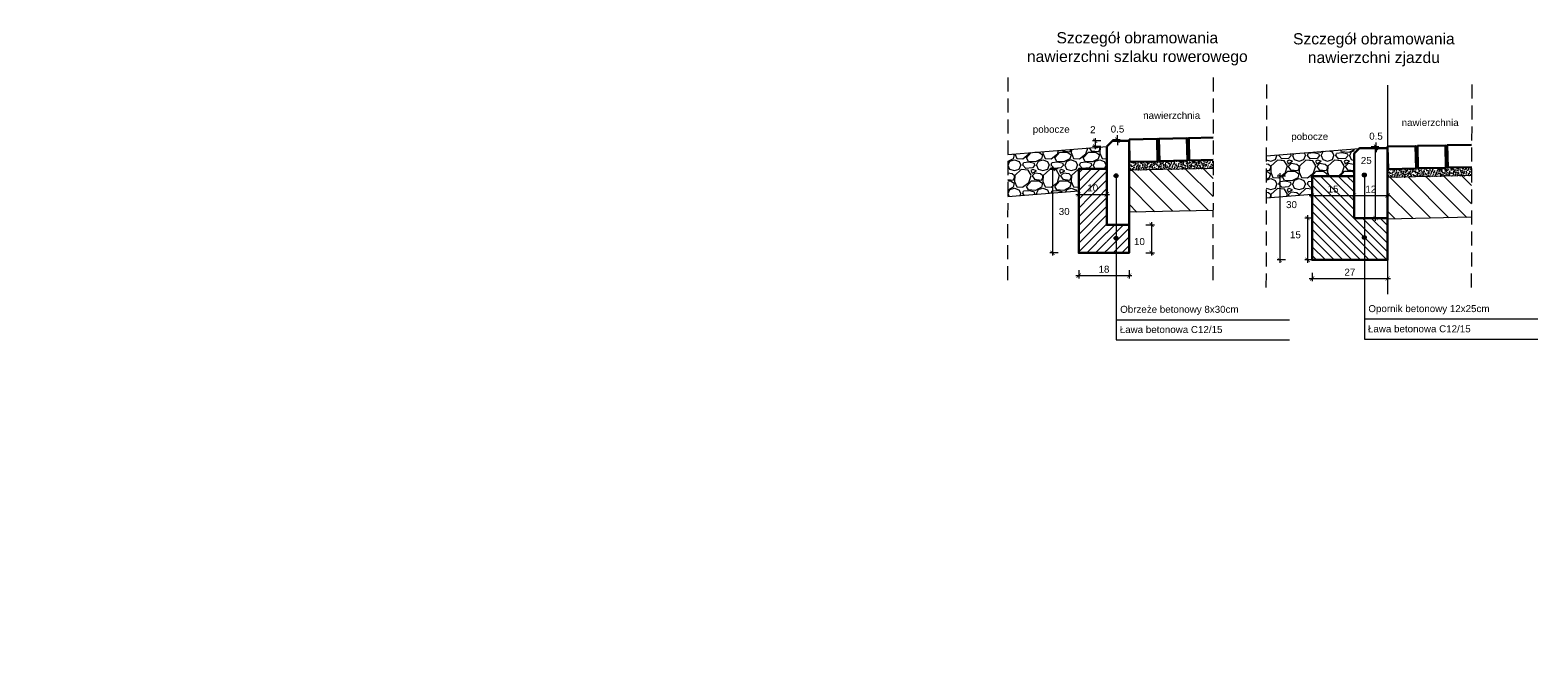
# Model space of a CAD drawing. Header units: millimetres. Extents: x -32728 to 16036, y -21222 to 1675.
# Tile 58 of 58: x 15497 to 16036, y 265 to 493. Entities that reach past the tile are written whole.
import ezdxf

# ---------------------------------------------------------------- set-up
doc = ezdxf.new("R2010")
doc.units = ezdxf.units.MM
doc.linetypes.add('ACAD_ISO04W100', pattern=[30, 24, -3, 0, -3])
doc.linetypes.add('DASHED', pattern=[0.75, 0.5, -0.25])
for name, color, linetype, lineweight in [('7 przekroj kostka betonowa grafit', 251, 'Continuous', 30), ('7 przekroj kostka betonowa szara', 252, 'Continuous', 30), ('7 przekroj kraweznik opornik betonowy', 5, 'Continuous', 30), ('7 przekroj kreskowania', 250, 'Continuous', 9), ('7 przekroj lawa betonowa', 250, 'Continuous', 30), ('7 przekroj niweleta', 250, 'Continuous', 9), ('7 przekroj obrzeze', 30, 'Continuous', 30), ('7 przekroj osie', 22, 'ACAD_ISO04W100', 15), ('7 przekroj przerywana1', 250, 'DASHED', 9), ('7 przekroj wymiary', 250, 'Continuous', 9)]:
    doc.layers.add(name, color=color, linetype=linetype, lineweight=lineweight)
doc.styles.add('Arial10', font='arial.ttf', dxfattribs={"height": 10})
doc.styles.add('ARIAL2.5', font='arial.ttf', dxfattribs={"height": 2.5})
doc.dimstyles.new('konstrukcyjne', dxfattribs={"dimtxt": 2.5, "dimasz": 2, "dimexe": 1, "dimexo": 0.0625, "dimgap": 1, "dimtad": 3, "dimtih": 1, "dimtoh": 1, "dimdec": 0, "dimzin": 0, "dimdsep": 46, "dimtxsty": 'ARIAL2.5', "dimblk": 'ARCHTICK', "dimcen": 15, "dimdle": 1, "dimadec": 0, "dimazin": 0, "dimtfac": 1, "dimtdec": 0, "dimtmove": 0, "dimatfit": 3, "dimfxl": 2, "dimfxlon": 1, "dimtolj": 1, "dimtzin": 0, "dimlwd": -1, "dimlwe": 0, "dimarcsym": 0})

# ---------------------------------------------------------------- blocks, each defined once
blk = doc.blocks.new('_ArchTick')
at = {"color": 0, "linetype": 'ByBlock', "const_width": 0.15}
blk.add_lwpolyline([(-0.5, -0.5), (0.5, 0.5)], dxfattribs=at)
blk = doc.blocks.new('*D307')
at = {"layer": '7 przekroj wymiary', "color": 0, "lineweight": 0}
for p, q in [((15884.1, 454.05), (15886.87, 454.05)), ((15884.1, 453.55), (15886.87, 453.55))]:
    blk.add_line(p, q, dxfattribs=at)
at = {"layer": '7 przekroj wymiary', "color": 0}
for p, q in [((15885.87, 454.05), (15885.87, 455.55)), ((15885.87, 454.05), (15885.87, 453.55)), ((15885.87, 453.55), (15885.87, 452.05))]:
    blk.add_line(p, q, dxfattribs=at)
at = {"layer": 'Defpoints', "color": 0}
for p in [(15884.04, 454.05), (15884.04, 453.55), (15885.87, 453.55)]:
    blk.add_point(p, dxfattribs=at)
at = {"layer": '7 przekroj wymiary', "color": 0, "xscale": 1.5, "yscale": 1.5, "zscale": 1.5}
for p, rotation in [((15885.87, 454.05), 270), ((15885.87, 453.55), 90)]:
    blk.add_blockref('_ArchTick', p, dxfattribs=dict(at, rotation=rotation))
at = {"layer": '7 przekroj wymiary', "color": 0, "insert": (15885.87, 457.78), "char_height": 2.5, "attachment_point": 5, "style": 'ARIAL2.5'}
blk.add_mtext('\\A1;0.5', dxfattribs=at)
blk = doc.blocks.new('*D308')
at = {"layer": '7 przekroj wymiary', "color": 0}
blk.add_line((15871.04, 405.41), (15891.04, 405.41), dxfattribs=at)
at = {"layer": '7 przekroj wymiary', "color": 0, "lineweight": 0}
for p, q in [((15872.04, 407.41), (15872.04, 404.41)), ((15890.04, 407.41), (15890.04, 404.41))]:
    blk.add_line(p, q, dxfattribs=at)
at = {"layer": 'Defpoints', "color": 0}
for p in [(15872.04, 413.55), (15890.04, 413.55), (15890.04, 405.41)]:
    blk.add_point(p, dxfattribs=at)
at = {"layer": '7 przekroj wymiary', "color": 0, "xscale": 1.5, "yscale": 1.5, "zscale": 1.5, "rotation": 180}
blk.add_blockref('_ArchTick', (15872.04, 405.41), dxfattribs=at)
at = {"layer": '7 przekroj wymiary', "color": 0, "xscale": 1.5, "yscale": 1.5, "zscale": 1.5}
blk.add_blockref('_ArchTick', (15890.04, 405.41), dxfattribs=at)
at = {"layer": '7 przekroj wymiary', "color": 0, "insert": (15881.04, 407.68), "char_height": 2.5, "attachment_point": 5, "style": 'ARIAL2.5'}
blk.add_mtext('\\A1;18', dxfattribs=at)
blk = doc.blocks.new('*D309')
at = {"layer": '7 przekroj wymiary', "color": 0, "lineweight": 0}
for p, q in [((15896.04, 423.55), (15899.04, 423.55)), ((15896.04, 413.55), (15899.04, 413.55))]:
    blk.add_line(p, q, dxfattribs=at)
at = {"layer": '7 przekroj wymiary', "color": 0}
blk.add_line((15898.04, 424.55), (15898.04, 412.55), dxfattribs=at)
at = {"layer": 'Defpoints', "color": 0}
for p in [(15878.04, 423.55), (15878.04, 413.55), (15898.04, 413.55)]:
    blk.add_point(p, dxfattribs=at)
at = {"layer": '7 przekroj wymiary', "color": 0, "xscale": 1.5, "yscale": 1.5, "zscale": 1.5}
for p, rotation in [((15898.04, 423.55), 90), ((15898.04, 413.55), 270)]:
    blk.add_blockref('_ArchTick', p, dxfattribs=dict(at, rotation=rotation))
at = {"layer": '7 przekroj wymiary', "color": 0, "insert": (15893.71, 417.56), "char_height": 2.5, "attachment_point": 5, "style": 'ARIAL2.5'}
blk.add_mtext('\\A1;10', dxfattribs=at)
blk = doc.blocks.new('*D310')
at = {"layer": '7 przekroj wymiary', "color": 0, "lineweight": 0}
for p, q in [((15864.65, 443.53), (15861.65, 443.53)), ((15864.65, 413.55), (15861.65, 413.55))]:
    blk.add_line(p, q, dxfattribs=at)
at = {"layer": '7 przekroj wymiary', "color": 0}
blk.add_line((15862.65, 444.53), (15862.65, 412.55), dxfattribs=at)
at = {"layer": 'Defpoints', "color": 0}
for p in [(15880.05, 443.53), (15862.65, 413.55), (15900.61, 413.55)]:
    blk.add_point(p, dxfattribs=at)
at = {"layer": '7 przekroj wymiary', "color": 0, "xscale": 1.5, "yscale": 1.5, "zscale": 1.5}
for p, rotation in [((15862.65, 443.53), 90), ((15862.65, 413.55), 270)]:
    blk.add_blockref('_ArchTick', p, dxfattribs=dict(at, rotation=rotation))
at = {"layer": '7 przekroj wymiary', "color": 0, "insert": (15866.82, 428.32), "char_height": 2.5, "attachment_point": 5, "style": 'ARIAL2.5'}
blk.add_mtext('\\A1;30', dxfattribs=at)
blk = doc.blocks.new('*D311')
at = {"layer": '7 przekroj wymiary', "color": 0, "lineweight": 0}
for p, q in [((15872.04, 436.46), (15872.04, 433.46)), ((15882, 436.46), (15882, 433.46))]:
    blk.add_line(p, q, dxfattribs=at)
at = {"layer": '7 przekroj wymiary', "color": 0}
blk.add_line((15871.04, 434.46), (15883, 434.46), dxfattribs=at)
at = {"layer": 'Defpoints', "color": 0}
for p in [(15872.04, 443.55), (15882, 443.53), (15882, 434.46)]:
    blk.add_point(p, dxfattribs=at)
at = {"layer": '7 przekroj wymiary', "color": 0, "xscale": 1.5, "yscale": 1.5, "zscale": 1.5, "rotation": 180}
blk.add_blockref('_ArchTick', (15872.04, 434.46), dxfattribs=at)
at = {"layer": '7 przekroj wymiary', "color": 0, "xscale": 1.5, "yscale": 1.5, "zscale": 1.5}
blk.add_blockref('_ArchTick', (15882, 434.46), dxfattribs=at)
at = {"layer": '7 przekroj wymiary', "color": 0, "insert": (15877.02, 436.73), "char_height": 2.5, "attachment_point": 5, "style": 'ARIAL2.5'}
blk.add_mtext('\\A1;10', dxfattribs=at)
blk = doc.blocks.new('*D312')
at = {"layer": '7 przekroj wymiary', "color": 0, "lineweight": 0}
for p, q in [((15879.89, 453.55), (15876.89, 453.55)), ((15879.89, 451.55), (15876.89, 451.55))]:
    blk.add_line(p, q, dxfattribs=at)
at = {"layer": '7 przekroj wymiary', "color": 0}
blk.add_line((15877.89, 454.55), (15877.89, 450.55), dxfattribs=at)
at = {"layer": 'Defpoints', "color": 0}
for p in [(15884.04, 453.55), (15877.89, 451.55), (15882.04, 451.55)]:
    blk.add_point(p, dxfattribs=at)
at = {"layer": '7 przekroj wymiary', "color": 0, "xscale": 1.5, "yscale": 1.5, "zscale": 1.5}
for p, rotation in [((15877.89, 453.55), 90), ((15877.89, 451.55), 270)]:
    blk.add_blockref('_ArchTick', p, dxfattribs=dict(at, rotation=rotation))
at = {"layer": '7 przekroj wymiary', "color": 0, "insert": (15877.05, 457.57), "char_height": 2.5, "attachment_point": 5, "style": 'ARIAL2.5'}
blk.add_mtext('\\A1;2', dxfattribs=at)
blk = doc.blocks.new('*D313')
at = {"layer": '7 przekroj wymiary', "color": 0}
for p, q in [((15978.24, 451.5), (15978.24, 453)), ((15978.24, 451.5), (15978.24, 451)), ((15978.24, 451), (15978.24, 449.5))]:
    blk.add_line(p, q, dxfattribs=at)
at = {"layer": '7 przekroj wymiary', "color": 0, "lineweight": 0}
for p, q in [((15976.46, 451.5), (15979.24, 451.5)), ((15976.46, 451), (15979.24, 451))]:
    blk.add_line(p, q, dxfattribs=at)
at = {"layer": 'Defpoints', "color": 0}
for p in [(15976.4, 451.5), (15976.4, 451), (15978.24, 451)]:
    blk.add_point(p, dxfattribs=at)
at = {"layer": '7 przekroj wymiary', "color": 0, "xscale": 1.5, "yscale": 1.5, "zscale": 1.5}
for p, rotation in [((15978.24, 451.5), 270), ((15978.24, 451), 90)]:
    blk.add_blockref('_ArchTick', p, dxfattribs=dict(at, rotation=rotation))
at = {"layer": '7 przekroj wymiary', "color": 0, "insert": (15978.24, 455.23), "char_height": 2.5, "attachment_point": 5, "style": 'ARIAL2.5'}
blk.add_mtext('\\A1;0.5', dxfattribs=at)
blk = doc.blocks.new('*D314')
at = {"layer": '7 przekroj wymiary', "color": 0, "lineweight": 0}
for p, q in [((15980.07, 451), (15977.07, 451)), ((15980.07, 426), (15977.07, 426))]:
    blk.add_line(p, q, dxfattribs=at)
at = {"layer": '7 przekroj wymiary', "color": 0}
blk.add_line((15978.07, 425), (15978.07, 452), dxfattribs=at)
at = {"layer": 'Defpoints', "color": 0}
for p in [(15978.07, 451), (15980.4, 451), (15980.4, 426)]:
    blk.add_point(p, dxfattribs=at)
at = {"layer": '7 przekroj wymiary', "color": 0, "xscale": 1.5, "yscale": 1.5, "zscale": 1.5}
for p, rotation in [((15978.07, 451), 90), ((15978.07, 426), 270)]:
    blk.add_blockref('_ArchTick', p, dxfattribs=dict(at, rotation=rotation))
at = {"layer": '7 przekroj wymiary', "color": 0, "insert": (15974.76, 446.55), "char_height": 2.5, "attachment_point": 5, "style": 'ARIAL2.5'}
blk.add_mtext('\\A1;25', dxfattribs=at)
blk = doc.blocks.new('*D315')
at = {"layer": '7 przekroj wymiary', "color": 0}
blk.add_line((15969.4, 434.06), (15983.4, 434.06), dxfattribs=at)
at = {"layer": '7 przekroj wymiary', "color": 0, "lineweight": 0}
for p, q in [((15970.4, 436.06), (15970.4, 433.06)), ((15982.4, 436.06), (15982.4, 433.06))]:
    blk.add_line(p, q, dxfattribs=at)
at = {"layer": 'Defpoints', "color": 0}
for p in [(15970.4, 441), (15982.4, 441), (15982.4, 434.06)]:
    blk.add_point(p, dxfattribs=at)
at = {"layer": '7 przekroj wymiary', "color": 0, "xscale": 1.5, "yscale": 1.5, "zscale": 1.5, "rotation": 180}
blk.add_blockref('_ArchTick', (15970.4, 434.06), dxfattribs=at)
at = {"layer": '7 przekroj wymiary', "color": 0, "xscale": 1.5, "yscale": 1.5, "zscale": 1.5}
blk.add_blockref('_ArchTick', (15982.4, 434.06), dxfattribs=at)
at = {"layer": '7 przekroj wymiary', "color": 0, "insert": (15976.4, 436.32), "char_height": 2.5, "attachment_point": 5, "style": 'ARIAL2.5'}
blk.add_mtext('\\A1;12', dxfattribs=at)
blk = doc.blocks.new('*D316')
at = {"layer": '7 przekroj wymiary', "color": 0}
blk.add_line((15954.4, 404.37), (15983.4, 404.37), dxfattribs=at)
at = {"layer": '7 przekroj wymiary', "color": 0, "lineweight": 0}
for p, q in [((15955.4, 406.37), (15955.4, 403.37)), ((15982.4, 406.37), (15982.4, 403.37))]:
    blk.add_line(p, q, dxfattribs=at)
at = {"layer": 'Defpoints', "color": 0}
for p in [(15955.4, 416), (15982.4, 416), (15982.4, 404.37)]:
    blk.add_point(p, dxfattribs=at)
at = {"layer": '7 przekroj wymiary', "color": 0, "xscale": 1.5, "yscale": 1.5, "zscale": 1.5, "rotation": 180}
blk.add_blockref('_ArchTick', (15955.4, 404.37), dxfattribs=at)
at = {"layer": '7 przekroj wymiary', "color": 0, "xscale": 1.5, "yscale": 1.5, "zscale": 1.5}
blk.add_blockref('_ArchTick', (15982.4, 404.37), dxfattribs=at)
at = {"layer": '7 przekroj wymiary', "color": 0, "insert": (15968.9, 406.63), "char_height": 2.5, "attachment_point": 5, "style": 'ARIAL2.5'}
blk.add_mtext('\\A1;27', dxfattribs=at)
blk = doc.blocks.new('*D317')
at = {"layer": '7 przekroj wymiary', "color": 0, "lineweight": 0}
for p, q in [((15955.78, 426), (15952.78, 426)), ((15955.78, 411), (15952.78, 411))]:
    blk.add_line(p, q, dxfattribs=at)
at = {"layer": '7 przekroj wymiary', "color": 0}
blk.add_line((15953.78, 427), (15953.78, 410), dxfattribs=at)
at = {"layer": 'Defpoints', "color": 0}
for p in [(15968.4, 426), (15953.78, 411), (15968.4, 411)]:
    blk.add_point(p, dxfattribs=at)
at = {"layer": '7 przekroj wymiary', "color": 0, "xscale": 1.5, "yscale": 1.5, "zscale": 1.5}
for p, rotation in [((15953.78, 426), 90), ((15953.78, 411), 270)]:
    blk.add_blockref('_ArchTick', p, dxfattribs=dict(at, rotation=rotation))
at = {"layer": '7 przekroj wymiary', "color": 0, "insert": (15949.45, 420.01), "char_height": 2.5, "attachment_point": 5, "style": 'ARIAL2.5'}
blk.add_mtext('\\A1;15', dxfattribs=at)
blk = doc.blocks.new('*D318')
at = {"layer": '7 przekroj wymiary', "color": 0}
blk.add_line((15954.4, 434.06), (15971.4, 434.06), dxfattribs=at)
at = {"layer": '7 przekroj wymiary', "color": 0, "lineweight": 0}
for p, q in [((15955.4, 436.06), (15955.4, 433.06)), ((15970.4, 432.06), (15970.4, 435.06))]:
    blk.add_line(p, q, dxfattribs=at)
at = {"layer": 'Defpoints', "color": 0}
for p in [(15955.4, 440.76), (15970.4, 434.06), (15970.4, 426)]:
    blk.add_point(p, dxfattribs=at)
at = {"layer": '7 przekroj wymiary', "color": 0, "xscale": 1.5, "yscale": 1.5, "zscale": 1.5, "rotation": 180}
blk.add_blockref('_ArchTick', (15955.4, 434.06), dxfattribs=at)
at = {"layer": '7 przekroj wymiary', "color": 0, "xscale": 1.5, "yscale": 1.5, "zscale": 1.5}
blk.add_blockref('_ArchTick', (15970.4, 434.06), dxfattribs=at)
at = {"layer": '7 przekroj wymiary', "color": 0, "insert": (15962.9, 436.34), "char_height": 2.5, "attachment_point": 5, "style": 'ARIAL2.5'}
blk.add_mtext('\\A1;15', dxfattribs=at)
blk = doc.blocks.new('*D319')
at = {"layer": '7 przekroj wymiary', "color": 0}
blk.add_line((15943.88, 442), (15943.88, 410), dxfattribs=at)
at = {"layer": '7 przekroj wymiary', "color": 0, "lineweight": 0}
for p, q in [((15945.88, 441), (15942.88, 441)), ((15945.88, 411), (15942.88, 411))]:
    blk.add_line(p, q, dxfattribs=at)
at = {"layer": 'Defpoints', "color": 0}
for p in [(15970.4, 441), (15943.88, 411), (15982.4, 411)]:
    blk.add_point(p, dxfattribs=at)
at = {"layer": '7 przekroj wymiary', "color": 0, "xscale": 1.5, "yscale": 1.5, "zscale": 1.5}
for p, rotation in [((15943.88, 441), 90), ((15943.88, 411), 270)]:
    blk.add_blockref('_ArchTick', p, dxfattribs=dict(at, rotation=rotation))
at = {"layer": '7 przekroj wymiary', "color": 0, "insert": (15948.04, 430.77), "char_height": 2.5, "attachment_point": 5, "style": 'ARIAL2.5'}
blk.add_mtext('\\A1;30', dxfattribs=at)

msp = doc.modelspace()

# ---------------------------------------------------------------- hatches: boundary and pattern name
at = {"layer": '7 przekroj kreskowania'}
h = msp.add_hatch(dxfattribs=at)
h.set_pattern_fill('ANSI31', color=256, scale=0.7, angle=180, style=0)
h.set_pattern_definition([(44.999999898, (-3567774.1055, -5650630.9145), (-1.5715448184, 1.571544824), [])])
h.paths.add_polyline_path([(15872.036, 433.547), (15871.996, 433.547), (15879.878, 433.547), (15879.878, 413.547), (15872.036, 413.547)])
h.paths.add_polyline_path([(15890.036, 413.547), (15890.036, 423.547), (15882.036, 423.547), (15882.036, 413.547)])
h.paths.add_polyline_path([(15872.036, 443.547), (15881.996, 443.527), (15881.996, 433.547), (15872.036, 433.547)])
h.paths.add_polyline_path([(15879.878, 433.547), (15881.996, 433.547), (15881.996, 423.547), (15881.996, 413.547), (15879.878, 413.547)])
h = msp.add_hatch(dxfattribs=at)
h.set_pattern_fill('AR-CONC', color=256, scale=0.01, angle=120, style=0)
h.set_pattern_definition([(110.00000005, (1962464.9551, 92746.7215), (1.0489598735, 1.4980700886), [0.1905, -2.0955]), (55.00000005, (1962464.9551, 92746.7215), (-1.8308179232, 0.6500672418), [0.1524, -1.6764058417]), (160.45144475, (1962465.0425, 92746.8463), (-0.7818579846, 2.1481372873), [0.161900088, -1.780902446]), (106.18420005, (1962464.5152, 92746.9755), (1.7194924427, 2.1374017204), [0.28575, -3.14325]), (156.63555766, (1962464.6584, 92747.1536), (-0.9557524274, 3.2931107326), [0.2428502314, -2.6713560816]), (51.18415122, (1962464.5152, 92746.9755), (-0.9557524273, 3.2931107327), [0.2285996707, -2.5145973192]), (81.00000005, (1962464.7521, 92747.132), (1.6437145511, 0.8016931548), [0.1905, -2.0955]), (26.00000005, (1962464.7521, 92747.132), (-1.286104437, 1.456161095), [0.1524, -1.6764]), (131.45144505, (1962464.8891, 92747.1988), (0.3576101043, 2.2578542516), [0.161900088, -1.780899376]), (97.500000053, (1962464.9551, 92746.7215), (-0.71682510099, 0.44952328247), [0, -1.65608, 0, -1.7018, 0, -1.68275]), (67.500000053, (1962464.9551, 92746.7215), (-0.53349091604, 1.07957812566), [0, -0.97028, 0, -1.61798, 0, -0.64135]), (27.500000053, (1962464.6719, 92746.23096), (0.72756535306, 1.14560528), [0, -0.635, 0, -1.9812, 0, -2.6289]), (17.50000005, (1962464.5449, 92746.011), (0.520446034, 1.4099687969), [0, -0.8255, 0, -1.31572, 0, -1.8669])])
h.paths.add_polyline_path([(15890.036, 446.047), (15910.118, 446.504), (15910.854, 446.519), (15910.854, 446.521), (15920.033, 446.73), (15920.026, 443.73), (15890.036, 443.047)])
h = msp.add_hatch(dxfattribs=at)
h.set_pattern_fill('ANSI31', color=256, scale=37, angle=90, style=0)
h.set_pattern_definition([(135, (18125.501, 3061.7385), (-3.270369, -3.270369), [])])
h.paths.add_polyline_path([(15919.989, 428.729), (15890.036, 428.047), (15890.036, 434.274), (15890.036, 438.547), (15890.036, 443.047), (15920.026, 443.73)])
h = msp.add_hatch(dxfattribs=at)
h.set_pattern_fill('AR-CONC', color=256, scale=0.01, angle=120, style=0)
h.set_pattern_definition([(110.00000005, (1962557.3185, 92744.1733), (1.0489598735, 1.4980700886), [0.1905, -2.0955]), (55.00000005, (1962557.3185, 92744.1733), (-1.8308179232, 0.6500672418), [0.1524, -1.6764058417]), (160.45144475, (1962557.4059, 92744.2981), (-0.7818579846, 2.1481372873), [0.161900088, -1.780902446]), (106.18420005, (1962556.8785, 92744.4273), (1.7194924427, 2.1374017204), [0.28575, -3.14325]), (156.63555766, (1962557.0218, 92744.6054), (-0.9557524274, 3.2931107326), [0.2428502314, -2.6713560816]), (51.18415122, (1962556.8785, 92744.4273), (-0.9557524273, 3.2931107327), [0.2285996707, -2.5145973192]), (81.00000005, (1962557.1155, 92744.5838), (1.6437145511, 0.8016931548), [0.1905, -2.0955]), (26.00000005, (1962557.1155, 92744.5838), (-1.286104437, 1.456161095), [0.1524, -1.6764]), (131.45144505, (1962557.2525, 92744.6506), (0.3576101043, 2.2578542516), [0.161900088, -1.780899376]), (97.500000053, (1962557.3185, 92744.1733), (-0.71682510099, 0.44952328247), [0, -1.65608, 0, -1.7018, 0, -1.68275]), (67.500000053, (1962557.3185, 92744.1733), (-0.53349091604, 1.07957812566), [0, -0.97028, 0, -1.61798, 0, -0.64135]), (27.500000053, (1962557.03526, 92743.68275), (0.72756535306, 1.14560528), [0, -0.635, 0, -1.9812, 0, -2.6289]), (17.50000005, (1962556.9083, 92743.4628), (0.520446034, 1.4099687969), [0, -0.8255, 0, -1.31572, 0, -1.8669])])
h.paths.add_polyline_path([(16003.217, 443.973), (16012.397, 444.182), (16012.389, 441.182), (15982.4, 440.498), (15982.4, 443.498), (16002.481, 443.956), (16003.217, 443.971)])
h = msp.add_hatch(dxfattribs=at)
h.set_pattern_fill('ANSI31', color=256, scale=37, angle=90, style=0)
h.set_pattern_definition([(135, (18217.8645, 3059.1903), (-3.270369, -3.270369), [])])
h.paths.add_polyline_path([(16012.353, 426.271), (15982.286, 425.589), (15982.4, 431.726), (15982.4, 435.998), (15982.4, 440.498), (16012.389, 441.182)])
at = {"layer": '7 przekroj wymiary'}
h = msp.add_hatch(dxfattribs=at)
h.set_pattern_fill('GRAVEL', color=256, scale=0.4, angle=360, style=0)
h.set_pattern_definition([(228.0127875, (-5456126.6625, -5763810.8284), (-81.28000000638, -91.43999999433), [1.36688576, -135.321934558]), (184.969741, (-5456127.5769, -5763811.8444), (121.919999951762, 10.160000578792), [2.34561888, -232.216195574]), (132.5104471, (-5456129.9137, -5763812.0476), (101.60000004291, -111.759999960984), [1.65392608, -163.738891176]), (267.273689, (-5456133.8761, -5763814.5876), (10.16000002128, 203.199999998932), [2.13601808, -211.465749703]), (292.83365418, (-5456133.9777, -5763816.7212), (-50.800000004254, 121.919999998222), [2.0945348, -207.359230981]), (357.273689, (-5456133.1649, -5763818.6516), (-203.199999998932, 10.16000002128), [2.13601808, -211.465749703]), (37.69424047, (-5456131.0313, -5763818.7532), (-132.079999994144, -101.600000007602), [2.82477464, -279.652461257]), (72.25532837, (-5456128.7961, -5763817.026), (71.120000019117, 223.519999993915), [2.66687808, -264.021026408]), (121.42956562, (-5456127.9833, -5763814.486), (-81.280000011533, 132.079999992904), [2.143252, -212.182182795]), (175.2363583, (-5456129.1009, -5763812.6572), (111.7599999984, -10.16000001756), [2.44685312, -119.8957478]), (222.3974378, (-5456131.5393, -5763812.454), (-121.919999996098, -111.760000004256), [3.16431168, -313.267090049]), (138.81407483, (-5456123.8177, -5763814.6892), (-71.11999999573, 60.96000000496), [1.08001816, -106.922263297]), (171.4692344, (-5456124.6305, -5763813.978), (132.08000000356, -20.31999997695), [2.05472792, -203.418555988]), (225, (-5456126.6625, -5763813.673), (5e-15, -10.16), [1.43683736, -12.931572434]), (203.19859051, (-5456127.3737, -5763812.454), (50.80000000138, 20.31999999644), [0.77376528, -76.602489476]), (291.80140949, (-5456128.085, -5763812.7588), (-10.16000000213, 30.4799999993), [1.09426248, -53.61901196]), (30.96375653, (-5456127.6785, -5763813.7748), (30.48000000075, 20.3199999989), [1.77727864, -57.465192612]), (161.56505118, (-5456126.1545, -5763812.8604), (20.3200000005, -10.1599999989), [1.28514856, -30.843592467]), (16.389540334, (-5456133.9777, -5763812.7588), (101.6, 30.48), [1.800352, -178.23530669]), (70.34617594, (-5456132.2505, -5763812.2508), (-40.64000000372, -111.75999999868), [1.51039576, -149.528862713]), (293.19859051, (-5456126.1545, -5763810.8284), (-20.31999999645, 50.80000000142), [1.5475204, -75.828734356]), (343.61045967, (-5456125.5449, -5763812.2508), (-101.60000000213, 30.47999999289), [1.800352, -178.23530669]), (339.44395478, (-5456133.9777, -5763819.058), (-50.8, 20.32), [1.7361408, -85.070937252]), (294.7751406, (-5456132.3521, -5763819.6676), (-50.80000006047, 111.75999997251), [1.45468848, -144.014373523]), (66.80140949, (-5456126.0529, -5763820.9884), (20.3199999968, 50.80000000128), [1.5475204, -75.828734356]), (17.35402464, (-5456125.4433, -5763819.566), (-132.07999999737, -40.64000000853), [1.70313096, -168.609503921]), (69.44395478, (-5456131.0313, -5763820.9884), (-20.32000000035, -50.79999999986), [0.8680704, -85.939007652]), (101.309932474, (-5456126.6625, -5763820.9884), (-10.16, 40.64), [0.5180584, -51.287979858]), (165.963756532, (-5456126.764, -5763820.4804), (30.48, -10.16), [2.0945348, -39.796218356]), (186.00900596, (-5456128.7961, -5763819.9724), (101.59999999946, 10.160000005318), [1.941068, -192.165459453]), (303.69006753, (-5456127.6785, -5763814.6892), (-10.1600000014, 20.3199999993), [1.46529552, -35.167105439]), (353.15722659, (-5456126.8657, -5763815.9084), (172.720000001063, -20.319999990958), [2.55822704, -253.26403626]), (60.9453959, (-5456124.3257, -5763816.2132), (-40.64000000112, -71.11999999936), [1.04603296, -103.557569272]), (90, (-5456123.818, -5763815.299), (-10.16, 10.16), [0.6096, -9.5504]), (120.25643716, (-5456128.9993, -5763819.6676), (40.63999999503, -71.12000000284), [1.41146784, -139.735763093]), (48.0127875, (-5456129.7105, -5763818.4484), (81.2800000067, 91.43999999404), [2.73377152, -133.955048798]), (1e-14, (-5456127.882, -5763816.416), (10.16, 10.16), [2.6416, -7.5184]), (325.3048465, (-5456125.2401, -5763816.4164), (101.600000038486, -71.11999994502), [1.60643824, -159.037266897]), (254.0546041, (-5456123.9193, -5763817.3308), (-10.1599999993, -40.64000000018), [1.47931632, -72.486600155]), (207.64597536, (-5456124.3257, -5763818.7532), (-193.040000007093, -101.599999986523), [2.4085804, -238.449857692]), (175.42607874, (-5456126.4593, -5763819.8708), (-132.079999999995, 10.159999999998), [2.54811784, -252.263385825])])
h.paths.add_polyline_path([(15882.036, 451.547), (15882.036, 443.547), (15872.036, 443.547), (15872.036, 435.747), (15846.636, 433.715), (15846.673, 448.718)])
h = msp.add_hatch(dxfattribs=at)
h.set_pattern_fill('GRAVEL', color=256, scale=0.4, angle=360, style=0)
h.set_pattern_definition([(228.0127875, (-5455984.2991, -5764254.4946), (-81.28000000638, -91.43999999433), [1.36688576, -135.321934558]), (184.969741, (-5455985.21353, -5764255.5106), (121.919999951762, 10.160000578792), [2.34561888, -232.216195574]), (132.5104471, (-5455987.5503, -5764255.7138), (101.60000004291, -111.759999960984), [1.65392608, -163.738891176]), (267.273689, (-5455991.51273, -5764258.2538), (10.16000002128, 203.199999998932), [2.13601808, -211.465749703]), (292.83365418, (-5455991.61433, -5764260.3874), (-50.800000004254, 121.919999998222), [2.0945348, -207.359230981]), (357.273689, (-5455990.80153, -5764262.3178), (-203.199999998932, 10.16000002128), [2.13601808, -211.465749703]), (37.69424047, (-5455988.66793, -5764262.4194), (-132.079999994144, -101.600000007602), [2.82477464, -279.652461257]), (72.25532837, (-5455986.43273, -5764260.6922), (71.120000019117, 223.519999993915), [2.66687808, -264.021026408]), (121.42956562, (-5455985.61993, -5764258.1522), (-81.280000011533, 132.079999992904), [2.143252, -212.182182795]), (175.2363583, (-5455986.7375, -5764256.3234), (111.7599999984, -10.16000001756), [2.44685312, -119.8957478]), (222.3974378, (-5455989.17593, -5764256.1202), (-121.919999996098, -111.760000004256), [3.16431168, -313.267090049]), (138.81407483, (-5455981.4543, -5764258.3554), (-71.11999999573, 60.96000000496), [1.08001816, -106.922263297]), (171.4692344, (-5455982.26713, -5764257.6442), (132.08000000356, -20.31999997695), [2.05472792, -203.418555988]), (225, (-5455984.299, -5764257.3394), (8e-15, -10.16), [1.43683736, -12.931572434]), (203.19859051, (-5455985.0103, -5764256.1202), (50.80000000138, 20.31999999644), [0.77376528, -76.602489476]), (291.80140949, (-5455985.7215, -5764256.425), (-10.16000000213, 30.4799999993), [1.09426248, -53.61901196]), (30.96375653, (-5455985.3151, -5764257.441), (30.48000000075, 20.3199999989), [1.77727864, -57.465192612]), (161.56505118, (-5455983.791, -5764256.5266), (20.3200000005, -10.1599999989), [1.28514856, -30.843592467]), (16.389540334, (-5455991.61433, -5764256.425), (101.6, 30.48), [1.800352, -178.23530669]), (70.34617594, (-5455989.8871, -5764255.917), (-40.64000000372, -111.75999999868), [1.51039576, -149.528862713]), (293.19859051, (-5455983.7911, -5764254.4946), (-20.31999999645, 50.80000000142), [1.5475204, -75.828734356]), (343.61045967, (-5455983.18153, -5764255.917), (-101.60000000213, 30.47999999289), [1.800352, -178.23530669]), (339.44395478, (-5455991.6143, -5764262.7242), (-50.8, 20.32), [1.7361408, -85.070937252]), (294.7751406, (-5455989.9887, -5764263.3338), (-50.80000006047, 111.75999997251), [1.45468848, -144.014373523]), (66.80140949, (-5455983.6895, -5764264.6546), (20.3199999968, 50.80000000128), [1.5475204, -75.828734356]), (17.35402464, (-5455983.0799, -5764263.2322), (-132.07999999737, -40.64000000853), [1.70313096, -168.609503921]), (69.44395478, (-5455988.6679, -5764264.6546), (-20.32000000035, -50.79999999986), [0.8680704, -85.939007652]), (101.309932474, (-5455984.2991, -5764264.6546), (-10.16, 40.64), [0.5180584, -51.287979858]), (165.963756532, (-5455984.4007, -5764264.1466), (30.48, -10.16), [2.0945348, -39.796218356]), (186.00900596, (-5455986.43273, -5764263.6386), (101.59999999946, 10.160000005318), [1.941068, -192.165459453]), (303.69006753, (-5455985.315, -5764258.3554), (-10.1600000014, 20.3199999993), [1.46529552, -35.167105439]), (353.15722659, (-5455984.50233, -5764259.5746), (172.720000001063, -20.319999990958), [2.55822704, -253.26403626]), (60.9453959, (-5455981.9623, -5764259.8794), (-40.64000000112, -71.11999999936), [1.04603296, -103.557569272]), (90, (-5455981.454, -5764258.965), (-10.16, 10.16), [0.6096, -9.5504]), (120.25643716, (-5455986.6359, -5764263.3338), (40.63999999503, -71.12000000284), [1.41146784, -139.735763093]), (48.0127875, (-5455987.3471, -5764262.1146), (81.2800000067, 91.43999999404), [2.73377152, -133.955048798]), (1e-14, (-5455985.518, -5764260.083), (10.16, 10.16), [2.6416, -7.5184]), (325.3048465, (-5455982.8767, -5764260.0826), (101.600000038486, -71.11999994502), [1.60643824, -159.037266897]), (254.0546041, (-5455981.5559, -5764260.997), (-10.1599999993, -40.64000000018), [1.47931632, -72.486600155]), (207.64597536, (-5455981.96233, -5764262.4194), (-193.040000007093, -101.599999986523), [2.4085804, -238.449857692]), (175.42607874, (-5455984.09593, -5764263.537), (-132.079999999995, 10.159999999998), [2.54811784, -252.263385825])])
h.paths.add_polyline_path([(15970.401, 450.7), (15970.401, 440.998), (15955.401, 440.998), (15955.401, 434.5), (15939.004, 433.188), (15939.041, 448.191)])
for points in [[(15884.682, 441.097, -1), (15886.082, 441.097, -1)], [(15973.372, 441.355, -1), (15974.772, 441.355, -1)], [(15884.682, 418.776, -1), (15886.082, 418.776, -1)], [(15973.372, 419.034, -1), (15974.772, 419.034, -1)]]:
    msp.add_hatch(color=256, dxfattribs=at).paths.add_polyline_path(points)
h = msp.add_hatch(dxfattribs=at)
h.set_pattern_fill('ANSI31', color=256, scale=0.7, angle=180, style=0)
h.set_pattern_definition([(135, (18349.9355, 2713.8312), (1.5715448, 1.5715448), [])])
h.paths.add_polyline_path([(15955.401, 410.998), (15967.401, 410.998), (15982.401, 410.998), (15982.401, 425.998), (15970.401, 425.998), (15970.401, 440.998), (15955.401, 440.998)])

# ---------------------------------------------------------------- linework, layer by layer
at = {"layer": '7 przekroj kostka betonowa grafit'}
for points in [[(15982.401, 451.498), (15992.399, 451.698), (15992.559, 443.7), (15982.561, 443.5)], [(15993.059, 451.769), (16003.057, 451.969), (16003.217, 443.971), (15993.219, 443.771)]]:
    msp.add_lwpolyline(points, close=True, dxfattribs=at)
msp.add_lwpolyline([(16012.397, 444.184), (16003.878, 444.013), (16003.718, 452.012), (16012.417, 452.186)], dxfattribs=at)
at = {"layer": '7 przekroj kostka betonowa szara'}
for points in [[(15890.038, 454.047), (15900.036, 454.247), (15900.196, 446.248), (15890.198, 446.048)], [(15900.696, 454.317), (15910.694, 454.517), (15910.854, 446.519), (15900.856, 446.319)]]:
    msp.add_lwpolyline(points, close=True, dxfattribs=at)
msp.add_lwpolyline([(15920.033, 446.732), (15911.514, 446.562), (15911.354, 454.56), (15920.053, 454.734)], dxfattribs=at)
at = {"layer": '7 przekroj kraweznik opornik betonowy'}
msp.add_lwpolyline([(15970.401, 425.998), (15982.401, 425.998), (15982.401, 450.998), (15972.401, 450.998), (15972.401, 450.998), (15970.401, 448.998), (15970.401, 425.998)], dxfattribs=at)
at = {"layer": '7 przekroj lawa betonowa'}
msp.add_lwpolyline([(15881.996, 443.527), (15872.036, 443.547), (15872.036, 413.547), (15890.036, 413.547), (15890.036, 423.547)], dxfattribs=at)
msp.add_lwpolyline([(15967.401, 410.998), (15982.401, 410.998), (15982.401, 425.998), (15970.401, 425.998), (15970.401, 440.998), (15955.401, 440.998), (15955.401, 440.998), (15955.401, 410.998)], close=True, dxfattribs=at)
at = {"layer": '7 przekroj niweleta', "linetype": 'ByBlock'}
for p, q in [((15920.053, 454.73), (15890.036, 454.047)), ((16012.417, 452.182), (15982.4, 451.498)), ((15882.036, 443.547), (15872.036, 443.547)), ((15920.033, 446.73), (15890.036, 446.047)), ((15920.026, 443.73), (15890.036, 443.047)), ((16012.397, 444.182), (15982.4, 443.498)), ((15955.401, 440.998), (15970.401, 440.998)), ((16012.389, 441.182), (15982.4, 440.498)), ((15919.989, 428.729), (15890.036, 428.047)), ((16012.353, 426.271), (15982.4, 425.592)), ((15890.036, 423.547), (15890.036, 413.547)), ((15982.401, 410.998), (15982.401, 409.998))]:
    msp.add_line(p, q, dxfattribs=at)
at = {"layer": '7 przekroj niweleta'}
for p, q in [((15982.401, 451.498), (15982.401, 450.998)), ((15955.401, 425.538), (15955.36, 425.539))]:
    msp.add_line(p, q, dxfattribs=at)
at = {"layer": '7 przekroj obrzeze'}
msp.add_lwpolyline([(15882.036, 451.547), (15882.036, 423.547), (15890.036, 423.547), (15890.036, 453.547), (15884.036, 453.547)], close=True, dxfattribs=at)
at = {"layer": '7 przekroj osie'}
msp.add_line((15982.4, 473.483), (15982.4, 398.727), dxfattribs=at)
at = {"layer": '7 przekroj przerywana1', "ltscale": 10}
for p, q in [((15846.741, 476.256), (15846.558, 402.121)), ((15920.106, 476.256), (15919.924, 402.121)), ((15939.104, 473.708), (15938.921, 399.573)), ((16012.47, 473.708), (16012.287, 399.573))]:
    msp.add_line(p, q, dxfattribs=at)
at = {"layer": '7 przekroj wymiary'}
for p, q in [((15846.673, 448.718), (15882.036, 451.547)), ((15939.041, 448.191), (15972.25, 450.848)), ((15885.382, 441.097), (15885.382, 382.439)), ((15970.401, 425.998), (15970.401, 440.998)), ((15974.072, 441.355), (15974.072, 382.697)), ((15846.636, 433.715), (15872.036, 435.747)), ((15939.004, 433.188), (15955.401, 434.5)), ((15885.382, 389.648), (15947.382, 389.648)), ((15974.072, 389.905), (16036.072, 389.905)), ((15974.072, 382.697), (16036.072, 382.697)), ((15885.382, 382.439), (15947.382, 382.439))]:
    msp.add_line(p, q, dxfattribs=at)
for centre in [(15885.382, 441.097), (15974.072, 441.355), (15885.382, 418.776), (15974.072, 419.034)]:
    msp.add_circle(centre, 0.7, dxfattribs=at)

# ---------------------------------------------------------------- texts
at = {"layer": '7 przekroj wymiary', "style": 'ARIAL2.5'}
for s, p in [('nawierzchnia', (15895.038, 461.425)), ('pobocze', (15855.593, 456.447)), ('nawierzchnia', (15987.402, 458.876)), ('pobocze', (15947.956, 453.899)), ('Opornik betonowy 12x25cm', (15975.517, 392.364)), ('Ława betonowa C12/15', (15975.368, 385.145))]:
    msp.add_text(s, height=2.5, dxfattribs=at).set_placement(p)
for s, p in [('Obrzeże betonowy 8x30cm', (15886.827, 392.107)), ('Ława betonowa C12/15', (15886.678, 384.887))]:
    msp.add_text(s, height=2.5, rotation=360, dxfattribs=at).set_placement(p)
at = {"layer": '7 przekroj wymiary', "char_height": 4, "width": 87.60739, "attachment_point": 5, "style": 'ARIAL2.5'}
for s, insert in [('Szczegół obramowania \\Pnawierzchni szlaku rowerowego', (15892.952, 486.49)), ('Szczegół obramowania \\Pnawierzchni zjazdu', (15977.476, 486.12))]:
    msp.add_mtext(s, dxfattribs=dict(at, insert=insert))
at = {"layer": '7 przekroj wymiary', "insert": (15100.084, 316.864), "char_height": 8, "width": 758.16036, "attachment_point": 1, "style": 'Arial10', "bg_fill": 2}
msp.add_mtext('       8cm - Kostka betonowa koloru szarego - bezfazowa;\\P       3cm - Podsypka cementowo-piaskowa C3/4 / miał kamienny;\\P\\A1;     15cm - Podbudowa zasadnicza z mieszanki związanej \\P\\pxsm1,t2.953125;                 spoiwem hydraulicznym C3/4; E2 = 80MPa;', dxfattribs=at)

# ---------------------------------------------------------------- dimensions: what is measured, and where the dimension line sits
at = {"layer": '7 przekroj wymiary'}
for base, p1, p2, override, picture, middle in [((15877.891, 451.547), (15884.036, 453.547), (15882.036, 451.547), {"dimasz": 1.5, "dimblk": 'ArchTick', "dimtmove": 2}, '*D312', (15877.051, 457.571)), ((15885.873, 453.547), (15884.036, 454.047), (15884.036, 453.547), {"dimasz": 1.5, "dimdec": 1, "dimblk": 'ArchTick', "dimtmove": 2}, '*D307', (15885.873, 457.781)), ((15978.237, 450.998), (15976.4, 451.498), (15976.4, 450.998), {"dimasz": 1.5, "dimdec": 1, "dimblk": 'ArchTick', "dimtmove": 2}, '*D313', (15978.237, 455.233)), ((15978.07, 450.998), (15980.4, 425.998), (15980.4, 450.998), {"dimasz": 1.5, "dimtmove": 2}, '*D314', (15974.762, 446.555)), ((15862.651, 413.547), (15880.046, 443.531), (15900.613, 413.547), {"dimasz": 1.5, "dimtmove": 2}, '*D310', (15866.82, 428.323)), ((15943.875, 410.998), (15970.4, 440.998), (15982.401, 410.998), {"dimasz": 1.5, "dimtmove": 2}, '*D319', (15948.045, 430.775)), ((15953.776, 410.998), (15968.4, 425.998), (15968.4, 410.998), {"dimasz": 1.5, "dimtmove": 2}, '*D317', (15949.446, 420.014)), ((15898.037, 413.547), (15878.036, 423.547), (15878.036, 413.547), {"dimasz": 1.5, "dimtmove": 2}, '*D309', (15893.707, 417.562))]:
    dim = msp.add_linear_dim(base=base, p1=p1, p2=p2, angle=90, dimstyle='konstrukcyjne', override=override, dxfattribs=at)
    dim.commit()
    dim.dimension.update_dxf_attribs({"geometry": picture, "text_midpoint": middle, "dimtype": 160})
for base, p1, p2, override, picture, middle in [((15881.996, 434.457), (15872.036, 443.547), (15881.996, 443.527), {"dimasz": 1.5, "dimblk": 'ArchTick', "dimtmove": 2}, '*D311', (15877.016, 436.734)), ((15970.4, 434.061), (15955.401, 440.758), (15970.4, 425.998), {"dimasz": 1.5, "dimtmove": 2}, '*D318', (15962.9, 436.337)), ((15982.4, 434.061), (15970.4, 440.998), (15982.4, 440.998), {"dimasz": 1.5, "dimtmove": 2}, '*D315', (15976.4, 436.316)), ((15982.4, 404.374), (15955.401, 415.998), (15982.4, 415.998), {"dimasz": 1.5, "dimtmove": 2}, '*D316', (15968.9, 406.629)), ((15890.036, 405.408), (15872.036, 413.547), (15890.036, 413.547), {"dimasz": 1.5, "dimtmove": 2}, '*D308', (15881.036, 407.684))]:
    dim = msp.add_linear_dim(base=base, p1=p1, p2=p2, dimstyle='konstrukcyjne', override=override, dxfattribs=at)
    dim.commit()
    dim.dimension.update_dxf_attribs({"geometry": picture, "text_midpoint": middle})

doc.saveas('drawing.dxf')
